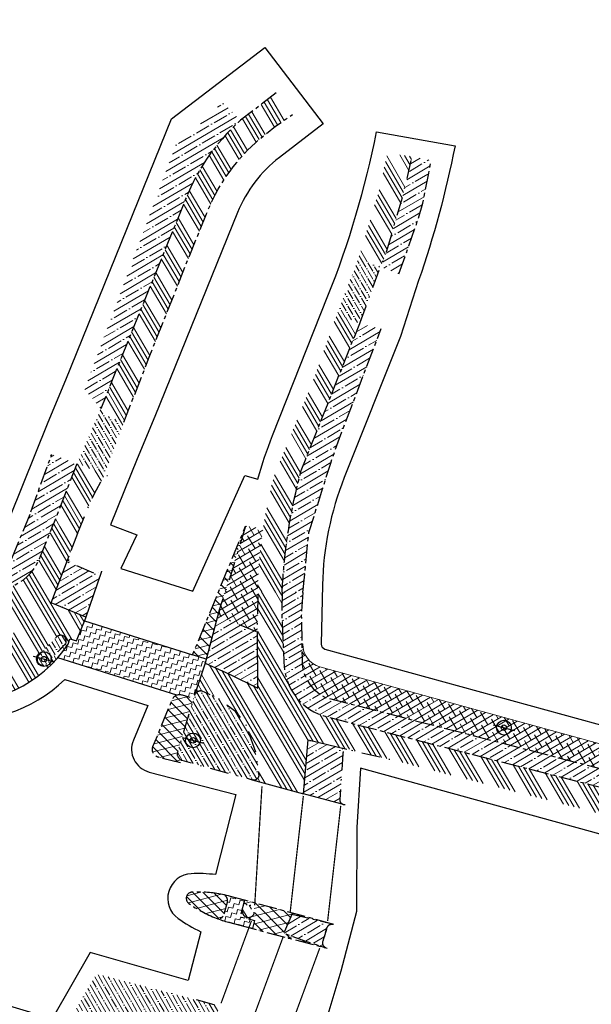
# Model space of a CAD drawing. Header units: metres. Extents: x 152057 to 155740, y 463538 to 465228.
# Tile 43 of 65: x 153486 to 153533, y 463947 to 464027. Entities that reach past the tile are written whole.
import ezdxf

# ---------------------------------------------------------------- set-up
doc = ezdxf.new("R2010")
doc.units = ezdxf.units.M
for name, pattern in [('CENTER__G5', [2.4, 1.5, -0.3, 0.3, -0.3]), ('DASHDOT__G5', [3, 1.5, -0.75, 0, -0.75]), ('DIVIDE__G5', [3.75, 1.5, -0.75, 0, -0.75, 0, -0.75]), ('LIJN05-05', [1, 0.5, -0.5])]:
    doc.linetypes.add(name, pattern=pattern)
for name, color, linetype in [('-DR-alg-projectgrens 1-500', 3, 'PROJECTGRENS_1-500'), ('-DR-v-inr-verkeersbordpaal', 2, 'Continuous'), ('-DR-v-mk-demarkeren', 252, 'Continuous'), ('-DR-v-vh-asfalt zagen', 10, 'CENTER__G5'), ('-DR-v-vh-band 10x20', 5, 'CENTER__G5'), ('-DR-v-vh-band 10x20 gazon', 4, 'CENTER__G5'), ('-DR-v-vh-band 13-15x25', 5, 'DASHDOT__G5'), ('-DR-v-vh-band 18-20x25', 5, 'DIVIDE__G5'), ('-DR-v-vh-kantverharding', 1, 'Continuous')]:
    doc.layers.add(name, color=color, linetype=linetype)
for name, color, linetype, lineweight in [('-DR-v-gr-begroeiing', 84, 'Continuous', 9), ('-DR-v-vh-arc-asfalt frezen', 252, 'Continuous', 9), ('-DR-v-vh-arc-asfalt opbreken', 252, 'Continuous', 9), ('-DR-v-vh-arc-BSS dubbelklinker', 252, 'Continuous', 9), ('-DR-v-vh-arc-BSS keiformaat', 252, 'Continuous', 9), ('-DR-v-vh-arc-BSS waalformaat', 252, 'Continuous', 9), ('-DR-v-vh-arc-SBS waalformaat', 252, 'Continuous', 9), ('-DR-v-vh-arc-tegels', 252, 'Continuous', 9)]:
    doc.layers.add(name, color=color, linetype=linetype, lineweight=lineweight)
doc.styles.add('18_200', font='romans.shx', dxfattribs={"width": 0.8, "height": 0.36})
doc.linetypes.add('PROJECTGRENS_1-500', pattern='A,0.8,-0.32,[133,ltypeshp.shx,S=0.32,R=0,X=-0.32,Y=0],-0.32,3.18', length=4.62)
pattern_1 = [(30.44819, (152990.3515, 464036.8878), (-0.482688, 0.8211386), []), (30.44819, (152991.0034, 464036.7186), (-0.482688, 0.8211386), [1.190625, -0.238125, 0, -0.238125])]
pattern_2 = [(120.4482, (152990.3515, 464036.8878), (-1.642277, -0.965376), []), (120.4482, (152990.4643, 464037.3224), (-1.642277, -0.965376), []), (120.4482, (152990.5771, 464037.757), (-1.642277, -0.965376), []), (120.4482, (152990.69, 464038.1916), (-1.642277, -0.965376), [])]
pattern_3 = [(120.44819, (152990.3515, 464036.8878), (-0.55528083, 0.31810153), [0.79375, -0.15875, 0, -0.15875])]
pattern_4 = [(30.44818847, (0, 0), (-0.4826879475, 0.821138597), []), (30.44818847, (0.6519, -0.1692), (-0.4826879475, 0.821138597), [1.190625, -0.238125, 0, -0.238125])]
pattern_5 = [(30.44818847, (0, 0), (-0.24134397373, 0.41056929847), []), (120.44818847, (0, 0), (-0.8932572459, 0.5797946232), [1.190625, -0.714375])]
pattern_6 = [(134.73516603, (423454.18235, 871156.444), (-0.4262205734, -0.4222984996), []), (194.73516603, (423454.18235, 871156.444), (0.15261094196, -0.580267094), [])]
pattern_7 = [(345.44818847, (0, 0), (0.47624070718, 0.27994744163), [0.390625, -0.390625]), (75.44818847, (0.3781, -0.09815), (-0.27994744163, 0.47624070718), [0.390625, -0.390625])]

# ---------------------------------------------------------------- blocks, each defined once
blk = doc.blocks.new('verkeersbord')
blk.add_line((-0.3, 0), (0.3, 0))
for radius in [0.2, 0.0745]:
    blk.add_circle((0, 0), radius)
at = {"style": '18_200', "width": 0.8}
blk.add_attdef('HOOGTE', (0.245, 0.178), '', height=0.25, dxfattribs=at)

msp = doc.modelspace()

# ---------------------------------------------------------------- hatches: boundary and pattern name
at = {"layer": '-DR-v-gr-begroeiing'}
h = msp.add_hatch(dxfattribs=at)
h.set_pattern_fill('ANSI38', color=256, scale=0.15)
h.set_pattern_definition(pattern_5)
edge = h.paths.add_edge_path()
edge.add_line((153506.175, 463986.076), (153504.745, 463986.296))
edge.add_line((153504.745, 463986.296), (153502.613, 463979.463))
edge.add_arc((153503.189, 463979.376), 0.582, 171.40263, 236.578)
edge.add_line((153502.868, 463978.89), (153505.719, 463977.682))
edge.add_line((153505.719, 463977.682), (153505.79, 463980.973))
edge.add_arc((153533.728, 463981.382), 27.941, 172.06353, 180.8394, ccw=False)
edge.add_arc((153547.109, 463979.773), 41.417, 171.2457, 172.41403, ccw=False)
h = msp.add_hatch(dxfattribs=at)
h.set_pattern_fill('ANSI38', color=256, scale=0.15)
h.set_pattern_definition(pattern_5)
edge = h.paths.add_edge_path()
edge.add_line((153548.092, 463964.611), (153510.795, 463974.872))
edge.add_arc((153511.299, 463976.704), 1.9, 178.76409, 254.61776, ccw=False)
edge.add_line((153509.4, 463976.745), (153509.325, 463976.744))
edge.add_line((153509.325, 463976.744), (153509.346, 463975.594))
edge.add_arc((153512.7, 463975.415), 3.359, 176.94308, 244.42088)
edge.add_line((153511.25, 463972.385), (153522.844, 463969.398))
edge.add_line((153522.844, 463969.398), (153534.174, 463966.46))
edge.add_line((153534.174, 463966.46), (153547.558, 463962.976))
edge.add_line((153547.558, 463962.976), (153547.665, 463963.137))
edge.add_line((153547.665, 463963.137), (153548.092, 463964.611))
at = {"layer": '-DR-v-vh-arc-asfalt frezen'}
h = msp.add_hatch(dxfattribs=at)
h.set_pattern_fill('AVH-ASFALT_FREESVAK', color=256, scale=0.25, pattern_type=2)
h.set_pattern_definition(pattern_7)
edge = h.paths.add_edge_path()
edge.add_line((153499.606, 463972.598), (153500.539, 463972.305))
edge.add_line((153500.539, 463972.305), (153500.622, 463972.581))
edge.add_line((153500.622, 463972.581), (153501.473, 463975.165))
edge.add_line((153501.473, 463975.165), (153501.561, 463975.496))
edge.add_line((153501.561, 463975.496), (153500.162, 463975.934))
edge.add_line((153500.162, 463975.934), (153491.684, 463978.595))
edge.add_line((153491.684, 463978.595), (153491.035, 463976.976))
edge.add_line((153491.035, 463976.976), (153490.489, 463977.144))
edge.add_line((153490.489, 463977.144), (153490.358, 463976.711))
edge.add_arc((153481.464, 463982.693), 10.719, 318.63046, 326.0744, ccw=False)
edge.add_line((153489.508, 463975.609), (153499.165, 463972.579))
edge.add_arc((153499.411, 463971.978), 0.65, 72.58014, 112.29527, ccw=False)
h = msp.add_hatch(dxfattribs=at)
h.set_pattern_fill('AVH-ASFALT_FREESVAK', color=256, scale=0.25, pattern_type=2)
h.set_pattern_definition(pattern_7)
edge = h.paths.add_edge_path()
edge.add_line((153505.481, 463954.296), (153504.318, 463954.598))
edge.add_line((153504.318, 463954.598), (153504.667, 463955.944))
edge.add_line((153504.667, 463955.944), (153503.538, 463956.25))
edge.add_arc((153500.915, 463946.597), 10.004, 74.79996, 78.56767)
edge.add_arc((153502.799, 463955.912), 0.5, -14.3903, 78.56767, ccw=False)
edge.add_line((153503.283, 463955.787), (153503.035, 463954.823))
edge.add_arc((153502.551, 463954.948), 0.5, 248.81175, 345.6097, ccw=False)
edge.add_arc((153505.986, 463963.808), 10.003, 248.81175, 254.8944)
edge.add_line((153503.379, 463954.151), (153505.313, 463953.64))
edge.add_line((153505.313, 463953.64), (153505.481, 463954.296))
at = {"layer": '-DR-v-vh-arc-asfalt opbreken'}
h = msp.add_hatch(dxfattribs=at)
h.set_pattern_fill('AVH-ASFALT_LAAG1-D', color=256, scale=20, angle=-270, pattern_type=2)
h.set_pattern_definition(pattern_6)
h.paths.add_polyline_path([(153504.735, 463986.23), (153500.46, 463975.841), (153501.561, 463975.496), (153502.613, 463979.463)])
h = msp.add_hatch(dxfattribs=at)
h.set_pattern_fill('AVH-ASFALT_LAAG1-D', color=256, scale=20, angle=-270, pattern_type=2)
h.set_pattern_definition(pattern_6)
edge = h.paths.add_edge_path()
edge.add_arc((153499.411, 463971.978), 0.65, 72.57876, 157.63395)
edge.add_line((153498.81, 463972.225), (153497.242, 463968.416))
edge.add_arc((153497.844, 463968.168), 0.65, 157.63257, 255.40099)
edge.add_line((153497.68, 463967.539), (153499.478, 463967.071))
edge.add_line((153499.478, 463967.071), (153499.573, 463967.292))
edge.add_arc((153499.849, 463967.886), 0.655, 183.98746, 245.06508, ccw=False)
edge.add_line((153499.196, 463967.84), (153500.539, 463972.305))
edge.add_line((153500.539, 463972.305), (153499.606, 463972.598))
h = msp.add_hatch(dxfattribs=at)
h.set_pattern_fill('AVH-ASFALT_LAAG1-D', color=256, scale=20, angle=-270, pattern_type=2)
h.set_pattern_definition(pattern_6)
edge = h.paths.add_edge_path()
edge.add_arc((153500.915, 463946.597), 10.004, 78.56767, 92.84039)
edge.add_arc((153500.444, 463956.089), 0.5, 92.84039, 234.32536)
edge.add_arc((153505.986, 463963.808), 10.003, 234.32536, 248.81175)
edge.add_arc((153502.551, 463954.948), 0.5, 248.81175, 345.6097)
edge.add_line((153503.035, 463954.823), (153503.283, 463955.787))
edge.add_arc((153502.799, 463955.912), 0.5, 345.6097, 438.56767)
h = msp.add_hatch(dxfattribs=at)
h.set_pattern_fill('AVH-ASFALT_LAAG1-D', color=256, scale=20, angle=-270, pattern_type=2)
h.set_pattern_definition(pattern_6)
edge = h.paths.add_edge_path(flags=16)
edge.add_arc((153504.99, 463955.042), 0.499, 167.47364, 264.45713)
edge.add_arc((153504.989, 463955.044), 0.501, 264.64149, 401.84387)
edge.add_arc((153504.991, 463955.043), 0.5, 42.09961, 167.63033)
h.paths.add_polyline_path([(153508.512, 463954.78), (153511.848, 463953.993), (153511.922, 463953.976), (153504.667, 463955.944), (153504.318, 463954.598), (153505.481, 463954.296), (153505.313, 463953.64), (153511.381, 463952.037), (153511.269, 463952.074), (153509.617, 463952.622), (153507.876, 463953.271)])
at = {"layer": '-DR-v-vh-arc-BSS dubbelklinker'}
h = msp.add_hatch(dxfattribs=at)
h.set_pattern_fill('ANSI34', color=256, scale=0.1, angle=90)
h.set_pattern_definition(pattern_2)
edge = h.paths.add_edge_path()
edge.add_arc((153516.045, 464005.943), 15.53, 132.49767, 158.56112)
edge.add_line((153501.59, 464011.619), (153500.39, 464008.689))
edge.add_line((153500.39, 464008.689), (153496.94, 464000))
edge.add_line((153496.94, 464000), (153494.884, 463994.733))
edge.add_line((153494.884, 463994.733), (153494.353, 463994.884))
edge.add_line((153494.353, 463994.884), (153493.784, 463995.098))
edge.add_line((153493.784, 463995.098), (153493.335, 463995.391))
edge.add_line((153493.335, 463995.391), (153493.01, 463995.809))
edge.add_line((153493.01, 463995.809), (153494.683, 464000))
edge.add_line((153494.683, 464000), (153499.696, 464012.336))
edge.add_arc((153515.741, 464006.49), 17.077, 131.85742, 159.98113, ccw=False)
edge.add_line((153504.346, 464019.209), (153507.247, 464021.432))
edge.add_line((153507.247, 464021.432), (153508.58, 464019.678))
edge.add_line((153508.58, 464019.678), (153507.195, 464018.734))
edge.add_line((153507.195, 464018.734), (153505.554, 464017.393))
h = msp.add_hatch(dxfattribs=at)
h.set_pattern_fill('ANSI34', color=256, scale=0.1, angle=90)
h.set_pattern_definition(pattern_2)
h.paths.add_polyline_path([(153515.711, 464007.337), (153516.148, 464008.382), (153517.415, 464012.667), (153517.783, 464014.163), (153518.281, 464016.262), (153516.262, 464016.541), (153515.615, 464013.589), (153513.907, 464007.977)])
h = msp.add_hatch(dxfattribs=at)
h.set_pattern_fill('ANSI34', color=256, scale=0.1, angle=90)
h.set_pattern_definition(pattern_2)
edge = h.paths.add_edge_path()
edge.add_line((153512.19, 464003.52), (153510.333, 463998.332))
edge.add_line((153510.333, 463998.332), (153507.044, 463990.268))
edge.add_arc((153547.109, 463979.773), 41.417, 165.32082, 178.36763)
edge.add_line((153505.709, 463980.952), (153507.725, 463980.931))
edge.add_arc((153553.334, 463978.811), 45.658, 164.76292, 177.33776, ccw=False)
edge.add_line((153509.281, 463990.81), (153514.02, 464002.724))
edge.add_line((153514.02, 464002.724), (153512.19, 464003.52))
h = msp.add_hatch(dxfattribs=at)
h.set_pattern_fill('ANSI34', color=256, scale=0.1, angle=90)
h.set_pattern_definition(pattern_2)
h.paths.add_polyline_path([(153493.171, 463990.141), (153493.302, 463990.492), (153491.073, 463991.347), (153489.161, 463986.474), (153491.118, 463985.684), (153491.277, 463986.062), (153492.182, 463988.315), (153492.649, 463989.232)])
h = msp.add_hatch(dxfattribs=at)
h.set_pattern_fill('ANSI34', color=256, scale=0.1, angle=90)
h.set_pattern_definition([(120.4482, (152990.3515, 464036.8878), (-1.642277, -0.965376), []), (120.4482, (152990.4643, 464037.3224), (-1.642277, -0.965376), []), (120.4482, (152990.5771, 464037.757), (-1.642277, -0.965376), []), (120.4482, (152990.69, 464038.1916), (-1.642277, -0.965376), [])])
edge = h.paths.add_edge_path()
edge.add_arc((153488.312, 463975.476), 0.472, 139.47131, 300.86419)
edge.add_line((153488.554, 463975.071), (153490.127, 463976.715))
edge.add_arc((153489.745, 463976.972), 0.46, 326.14434, 496.41904)
edge.add_line((153489.411, 463977.289), (153487.953, 463975.783))
edge = h.paths.add_edge_path()
edge.add_arc((153490.792, 463983.658), 0.425, 147.45619, 170.64172)
edge.add_line((153490.372, 463983.727), (153488.97, 463980.066))
edge.add_line((153488.97, 463980.066), (153491.806, 463978.896))
edge.add_line((153491.806, 463978.896), (153491.781, 463978.837))
edge.add_line((153491.781, 463978.837), (153491.035, 463976.976))
edge.add_line((153491.035, 463976.976), (153490.489, 463977.144))
edge.add_line((153490.489, 463977.144), (153490.358, 463976.711))
edge.add_arc((153481.464, 463982.693), 10.719, 283.85186, 326.0744, ccw=False)
edge.add_line((153484.03, 463972.286), (153486.208, 463978.424))
edge.add_line((153486.208, 463978.424), (153482.307, 463979.174))
edge.add_line((153482.307, 463979.174), (153482.767, 463981.271))
edge.add_line((153482.767, 463981.271), (153482.978, 463981.225))
edge.add_arc((153484.137, 463985.31), 4.246, 254.15873, 339.80591)
edge.add_line((153488.122, 463983.844), (153489.177, 463986.465))
edge.add_line((153489.177, 463986.465), (153491.118, 463985.684))
edge.add_line((153491.118, 463985.684), (153490.433, 463983.887))
h = msp.add_hatch(dxfattribs=at)
h.set_pattern_fill('ANSI34', color=256, scale=0.1, angle=90)
h.set_pattern_definition(pattern_2)
edge = h.paths.add_edge_path()
edge.add_line((153545.693, 463961.95), (153533.456, 463965.138))
edge.add_line((153533.456, 463965.138), (153522.652, 463967.897))
edge.add_line((153522.652, 463967.897), (153511.406, 463970.802))
edge.add_arc((153512.519, 463975.326), 4.659, 180.45809, 256.17935, ccw=False)
edge.add_line((153507.86, 463975.289), (153507.689, 463979.234))
edge.add_line((153507.689, 463979.234), (153507.725, 463980.931))
edge.add_line((153507.725, 463980.931), (153505.79, 463980.973))
edge.add_line((153505.79, 463980.973), (153505.719, 463977.682))
edge.add_line((153505.719, 463977.682), (153505.757, 463973.14))
edge.add_line((153505.757, 463973.14), (153503.448, 463974.283))
edge.add_line((153503.448, 463974.283), (153501.473, 463975.165))
edge.add_line((153501.473, 463975.165), (153500.622, 463972.581))
edge.add_arc((153501.154, 463972.339), 0.585, 87.191, 155.54412, ccw=False)
edge.add_line((153501.183, 463972.923), (153502.416, 463972.379))
edge.add_line((153502.416, 463972.379), (153504.06, 463971.172))
edge.add_line((153504.06, 463971.172), (153504.794, 463970.174))
edge.add_line((153504.794, 463970.174), (153505.603, 463967.894))
edge.add_line((153505.603, 463967.894), (153505.853, 463966.058))
edge.add_arc((153505.434, 463966.114), 0.423, 258.69532, 352.34345, ccw=False)
edge.add_line((153505.351, 463965.7), (153509.47, 463964.581))
edge.add_line((153509.47, 463964.581), (153509.843, 463968.959))
edge.add_line((153509.843, 463968.959), (153512.967, 463968.194))
edge.add_arc((153513.067, 463967.813), 0.395, 47.78559, 104.70675, ccw=False)
edge.add_line((153513.332, 463968.105), (153516.595, 463967.342))
edge.add_line((153516.595, 463967.342), (153522.699, 463965.764))
edge.add_line((153522.699, 463965.764), (153532.716, 463963.172))
edge.add_line((153532.716, 463963.172), (153545.186, 463959.998))
edge.add_line((153545.186, 463959.998), (153545.693, 463961.95))
at = {"layer": '-DR-v-vh-arc-BSS keiformaat'}
h = msp.add_hatch(dxfattribs=at)
h.set_pattern_fill('ANSI36', color=256, scale=0.1, angle=90)
h.set_pattern_definition(pattern_3)
h.paths.add_polyline_path([(153515.711, 464007.337), (153514.078, 464002.875), (153514.02, 464002.724), (153512.19, 464003.52), (153513.907, 464007.977)])
h = msp.add_hatch(dxfattribs=at)
h.set_pattern_fill('ANSI36', color=256, scale=0.1, angle=90)
h.set_pattern_definition(pattern_3)
h.paths.add_polyline_path([(153494.884, 463994.733), (153493.302, 463990.492), (153491.073, 463991.347), (153493.01, 463995.809), (153493.335, 463995.391), (153493.784, 463995.098), (153494.353, 463994.884)])
at = {"layer": '-DR-v-vh-arc-BSS waalformaat'}
h = msp.add_hatch(dxfattribs=at)
h.set_pattern_fill('ANSI33', color=256, scale=0.2, angle=90)
h.set_pattern_definition([(120.44818847, (0, 0), (-1.0948514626, -0.64358393), []), (120.44818847, (0.2256, 0.8692), (-1.0948514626, -0.64358393), [0.635, -0.3175])])
edge = h.paths.add_edge_path()
edge.add_arc((153504.99, 463955.042), 0.499, 167.47364, 264.45713)
edge.add_arc((153504.989, 463955.044), 0.501, 264.64149, 401.84387)
edge.add_arc((153504.991, 463955.043), 0.5, 42.09961, 167.63033)
at = {"layer": '-DR-v-vh-arc-SBS waalformaat'}
h = msp.add_hatch(dxfattribs=at)
h.set_pattern_fill('ANSI35', color=256, scale=0.1, angle=-270)
h.set_pattern_definition([(119.73517, (153265.36586, 463978.6637), (-0.5513878, -0.3149547), []), (119.73517, (153265.4841, 463979.0969), (-0.5513878, -0.3149547), [0.79375, -0.15875, 0, -0.15875])])
edge = h.paths.add_edge_path()
edge.add_line((153490.127, 463976.715), (153488.554, 463975.071))
edge.add_arc((153488.312, 463975.476), 0.472, 139.47131, 300.86419, ccw=False)
edge.add_line((153487.953, 463975.783), (153489.411, 463977.289))
edge.add_arc((153489.745, 463976.972), 0.46, -33.85566, 136.41904, ccw=False)
h = msp.add_hatch(dxfattribs=at)
h.set_pattern_fill('ANSI35', color=256, scale=0.1, angle=-270)
h.set_pattern_definition([(120.44818847, (0, 0), (-0.5474257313, -0.321791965), []), (120.44818847, (0.1128, 0.4346), (-0.5474257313, -0.321791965), [0.79375, -0.15875, 0, -0.15875])])
edge = h.paths.add_edge_path()
edge.add_arc((153499.849, 463967.886), 0.655, 183.98746, 245.06508)
edge.add_line((153499.573, 463967.292), (153505.296, 463965.715))
edge.add_arc((153505.434, 463966.114), 0.423, 250.90598, 352.34345)
edge.add_line((153505.853, 463966.058), (153505.603, 463967.894))
edge.add_line((153505.603, 463967.894), (153504.794, 463970.174))
edge.add_line((153504.794, 463970.174), (153504.06, 463971.172))
edge.add_line((153504.06, 463971.172), (153502.416, 463972.379))
edge.add_line((153502.416, 463972.379), (153501.183, 463972.923))
edge.add_arc((153501.154, 463972.339), 0.585, 87.191, 155.54412)
edge.add_line((153500.622, 463972.581), (153499.196, 463967.84))
h = msp.add_hatch(dxfattribs=at)
h.set_pattern_fill('ANSI35', color=256, scale=0.1, angle=-270)
h.set_pattern_definition([(119.73517, (153265.36586, 463978.6637), (-0.5513878, -0.3149547), []), (119.73517, (153265.4841, 463979.0969), (-0.5513878, -0.3149547), [0.79375, -0.15875, 0, -0.15875])])
edge = h.paths.add_edge_path()
edge.add_arc((153497.902, 463946.654), 4.151, 278.57789, 308.67277)
edge.add_arc((153495.073, 463948.765), 7.619, 315.37986, 331.1674)
edge.add_line((153501.747, 463945.091), (153502.505, 463946.864))
edge.add_arc((153502.022, 463946.995), 0.5, 344.78289, 427.57296)
edge.add_line((153502.213, 463947.458), (153501.218, 463947.741))
edge.add_line((153501.218, 463947.741), (153492.656, 463949.96))
edge.add_line((153492.656, 463949.96), (153491.026, 463947.178))
edge.add_line((153491.026, 463947.178), (153489.513, 463943.556))
edge.add_arc((153495.073, 463948.765), 7.619, 223.13566, 230.71613)
edge.add_line((153490.249, 463942.868), (153491.484, 463942.603))
edge.add_line((153491.484, 463942.603), (153494.92, 463942.259))
edge.add_line((153494.92, 463942.259), (153498.521, 463942.55))
at = {"layer": '-DR-v-vh-arc-tegels'}
h = msp.add_hatch(dxfattribs=at)
h.set_pattern_fill('ANSI35', color=256, scale=0.15)
h.set_pattern_definition(pattern_1)
edge = h.paths.add_edge_path()
edge.add_arc((153499.514, 464022.029), 3.441, 304.58984, 339.94872, ccw=False)
edge.add_line((153501.467, 464019.196), (153499.184, 464017.446))
edge.add_line((153499.184, 464017.446), (153491.69, 463997.385))
edge.add_line((153491.69, 463997.385), (153493.01, 463995.809))
edge.add_line((153493.01, 463995.809), (153494.683, 464000))
edge.add_line((153494.683, 464000), (153499.696, 464012.336))
edge.add_arc((153515.741, 464006.49), 17.077, 131.85742, 159.98113, ccw=False)
edge.add_line((153504.346, 464019.209), (153502.746, 464020.849))
h = msp.add_hatch(dxfattribs=at)
h.set_pattern_fill('ANSI35', color=256, scale=0.15)
h.set_pattern_definition(pattern_1)
h.paths.add_polyline_path([(153519.83, 464015.961), (153518.281, 464016.262), (153517.783, 464014.163), (153517.415, 464012.667), (153516.148, 464008.382), (153515.711, 464007.337), (153517.211, 464006.75), (153518.625, 464010.767), (153519.153, 464012.498), (153519.627, 464014.918)])
h = msp.add_hatch(dxfattribs=at)
h.set_pattern_fill('ANSI35', color=256, scale=0.15)
h.set_pattern_definition(pattern_1)
edge = h.paths.add_edge_path()
edge.add_line((153515.765, 464002.31), (153514.02, 464002.724))
edge.add_line((153514.02, 464002.724), (153509.281, 463990.81))
edge.add_arc((153553.334, 463978.811), 45.658, 164.76292, 177.33776)
edge.add_line((153507.725, 463980.931), (153509.418, 463980.895))
edge.add_line((153509.418, 463980.895), (153509.892, 463985.762))
edge.add_line((153509.892, 463985.762), (153511.673, 463991.392))
edge.add_line((153511.673, 463991.392), (153512.266, 463993.119))
edge.add_line((153512.266, 463993.119), (153515.765, 464002.31))
h = msp.add_hatch(dxfattribs=at)
h.set_pattern_fill('ANSI35', color=256, scale=0.15)
h.set_pattern_definition(pattern_1)
h.paths.add_polyline_path([(153489.02, 463992.107), (153491.073, 463991.347), (153489.161, 463986.474), (153487.33, 463987.44)])
h = msp.add_hatch(dxfattribs=at)
h.set_pattern_fill('ANSI35', color=256, scale=0.15)
h.set_pattern_definition([(30.44818847, (0, 0), (-0.4826879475, 0.821138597), []), (30.44818847, (0.6519, -0.1692), (-0.4826879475, 0.821138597), [1.190625, -0.238125, 0, -0.238125])])
edge = h.paths.add_edge_path()
edge.add_line((153459.91, 463989.101), (153459.34, 463986.821))
edge.add_arc((153459.801, 463986.694), 0.478, 164.57199, 257.29877)
edge.add_line((153459.696, 463986.227), (153473.401, 463983.324))
edge.add_line((153473.401, 463983.324), (153482.978, 463981.225))
edge.add_arc((153484.137, 463985.31), 4.246, 254.15873, 339.80591)
edge.add_line((153488.122, 463983.844), (153489.177, 463986.465))
edge.add_line((153489.177, 463986.465), (153487.248, 463987.242))
edge.add_line((153487.248, 463987.242), (153485.253, 463982.434))
edge.add_line((153485.253, 463982.434), (153459.91, 463989.101))
h = msp.add_hatch(dxfattribs=at)
h.set_pattern_fill('ANSI35', color=256, scale=0.15)
h.set_pattern_definition([(30.44819, (152990.3515, 464036.8878), (-0.482688, 0.8211386), []), (30.44819, (152991.0034, 464036.7186), (-0.482688, 0.8211386), [1.190625, -0.238125, 0, -0.238125])])
edge = h.paths.add_edge_path()
edge.add_arc((153492.735, 463982.746), 0.379, 228.43478, 340.88397, ccw=False)
edge.add_line((153492.483, 463982.462), (153490.607, 463983.275))
edge.add_arc((153490.792, 463983.658), 0.425, 170.64172, 244.28617, ccw=False)
edge.add_line((153490.372, 463983.727), (153488.97, 463980.066))
edge.add_line((153488.97, 463980.066), (153491.802, 463978.898))
edge.add_line((153491.802, 463978.898), (153493.093, 463982.621))
h = msp.add_hatch(dxfattribs=at)
h.set_pattern_fill('ANSI35', color=256, scale=0.15)
h.set_pattern_definition(pattern_4)
edge = h.paths.add_edge_path()
edge.add_line((153547.558, 463962.976), (153534.174, 463966.46))
edge.add_line((153534.174, 463966.46), (153522.844, 463969.398))
edge.add_line((153522.844, 463969.398), (153511.25, 463972.385))
edge.add_arc((153512.7, 463975.415), 3.359, 176.94308, 244.42088, ccw=False)
edge.add_line((153509.346, 463975.594), (153509.282, 463979.024))
edge.add_line((153509.282, 463979.024), (153509.418, 463980.895))
edge.add_line((153509.418, 463980.895), (153507.725, 463980.931))
edge.add_line((153507.725, 463980.931), (153507.689, 463979.234))
edge.add_line((153507.689, 463979.234), (153507.86, 463975.289))
edge.add_arc((153512.519, 463975.326), 4.659, 180.45809, 256.17935)
edge.add_line((153511.406, 463970.802), (153522.652, 463967.897))
edge.add_line((153522.652, 463967.897), (153533.456, 463965.138))
edge.add_line((153533.456, 463965.138), (153546.435, 463961.757))
edge.add_line((153546.435, 463961.757), (153546.475, 463961.748))
edge.add_arc((153546.54, 463962.125), 0.382, 260.2737, 318.63745)
edge.add_line((153546.827, 463961.872), (153547.558, 463962.976))
h = msp.add_hatch(dxfattribs=at)
h.set_pattern_fill('ANSI35', color=256, scale=0.15)
h.set_pattern_definition(pattern_4)
edge = h.paths.add_edge_path()
edge.add_line((153505.719, 463977.682), (153502.868, 463978.89))
edge.add_arc((153503.189, 463979.376), 0.582, 171.40263, 236.578, ccw=False)
edge.add_line((153502.613, 463979.463), (153501.561, 463975.496))
edge.add_line((153501.561, 463975.496), (153501.473, 463975.165))
edge.add_line((153501.473, 463975.165), (153503.448, 463974.283))
edge.add_line((153503.448, 463974.283), (153505.757, 463973.14))
edge.add_line((153505.757, 463973.14), (153505.719, 463977.682))
h = msp.add_hatch(dxfattribs=at)
h.set_pattern_fill('ANSI35', color=256, scale=0.15)
h.set_pattern_definition(pattern_4)
edge = h.paths.add_edge_path()
edge.add_arc((153513.067, 463967.813), 0.395, 104.70675, 180.23601, ccw=False)
edge.add_line((153512.967, 463968.194), (153509.843, 463968.959))
edge.add_line((153509.843, 463968.959), (153509.47, 463964.581))
edge.add_line((153509.47, 463964.581), (153512.596, 463963.738))
edge.add_arc((153512.822, 463964.064), 0.397, 172.67406, 235.27023, ccw=False)
edge.add_line((153512.429, 463964.115), (153512.672, 463967.811))
h = msp.add_hatch(dxfattribs=at)
h.set_pattern_fill('ANSI35', color=256, scale=0.15)
h.set_pattern_definition(pattern_4)
edge = h.paths.add_edge_path()
edge.add_arc((153511.78, 463953.538), 0.46, 81.52834, 172.21146, ccw=False)
edge.add_line((153511.848, 463953.993), (153508.512, 463954.78))
edge.add_line((153508.512, 463954.78), (153507.876, 463953.271))
edge.add_line((153507.876, 463953.271), (153509.617, 463952.622))
edge.add_line((153509.617, 463952.622), (153511.269, 463952.074))
edge.add_arc((153511.461, 463952.468), 0.439, 157.68179, 244.07808, ccw=False)
edge.add_line((153511.055, 463952.635), (153511.324, 463953.6))

# ---------------------------------------------------------------- linework, layer by layer
at = {"layer": '-DR-alg-projectgrens 1-500', "flags": 128}
for points in [[(152877.707, 464076.443), (152906.249, 464079.606), (152930.68, 464081.638), (152941.222, 464082.434), (152942.772, 464081.176), (152971.74, 464083.329, 0.342855), (152979.389, 464090.239), (152980.986, 464099.25), (152988.42, 464097.932), (152987.934, 464095.186), (153019.586, 464091.829, -0.118697), (153016.452, 464101.64), (153016.186, 464105.274), (153022.93, 464105.705), (153023.191, 464102.133, 0.100442), (153024.827, 464096.294), (153028.208, 464091.459, 0.095188), (153031.483, 464088.278), (153034.399, 464086.363, 0.123665), (153043.187, 464083.305), (153077.759, 464080.226), (153090.033, 464077.326), (153105.737, 464074.2), (153139.072, 464069.188), (153190.994, 464059.082), (153197.345, 464057.641), (153196.936, 464056.375), (153233.213, 464046.679), (153241.613, 464046.334, -0.02169), (153245.717, 464045.987), (153246.051, 464047.256), (153260.872, 464043.365), (153260.628, 464042.547), (153270.748, 464039.872), (153281.115, 464037.09), (153287.263, 464035.606), (153334.588, 464023.482), (153336.668, 464022.911), (153337.809, 464022.623), (153349.261, 464019.705), (153359.917, 464016.809), (153371.266, 464013.923), (153434.68, 463997.356), (153441.03, 464001.133), (153452.413, 463998.148), (153454.773, 463994.183), (153454.265, 463992.239), (153484.544, 463984.328), (153488.727, 463994.72), (153490.18, 463998.169), (153498.752, 464019.332), (153506.309, 464025.122), (153511.061, 464018.921), (153507.506, 464016.196, 0.133812), (153504.102, 464011.726), (153497.402, 463995.186), (153495.952, 463991.744), (153493.793, 463986.381), (153495.928, 463985.568), (153494.637, 463982.846), (153500.481, 463981.012), (153504.701, 463990.4), (153505.759, 463990.095, -0.028075), (153506.941, 463993.631), (153511.448, 464004.964, 0.045281), (153515.392, 464018.27), (153521.758, 464017.127, -0.034016), (153518.805, 464006.205), (153517.324, 464001.679), (153512.768, 463990.224, 0.08949), (153511.003, 463981.523), (153510.899, 463976.713, 0.343614), (153511.193, 463976.318), (153557.147, 463963.676), (153587.911, 463955.418, -0.021284), (153693.707, 463922.131), (153723.396, 463910.984), (153733.083, 463907.309), (153743.454, 463903.33), (153750.047, 463900.612), (153754.821, 463898.685), (153787.293, 463885.991), (153839.547, 463866.643), (153847.217, 463865.124), (153850.494, 463866.211), (153852.776, 463867.972), (153869.071, 463894.462), (153870.08, 463899.959), (153913.699, 463968.666), (153911.435, 463970.056), (153914.649, 463976.007), (153916.815, 463974.79), (153920.976, 463981.26), (153924.378, 463979.072), (153925.705, 463979.388), (153934.574, 463993.586, -0.05166), (153949.325, 464012.53), (153950.406, 464013.657, 0.017137), (153954.91, 464018.684), (153969.543, 464036.189), (153988.912, 464059.6, 0.394251), (153988.748, 464062.325), (153986.087, 464064.853), (153992.767, 464072.172), (153999.513, 464064.345), (154000.438, 464063.097, -0.249971), (154001.548, 464055.651), (154000.863, 464053.726), (153998.832, 464051.027), (153995.085, 464053.853), (153976.016, 464030.805), (153961.37, 464013.284, -0.017137), (153956.481, 464007.827), (153955.4, 464006.7, 0.05166), (153941.715, 463989.125), (153935.635, 463979.391), (153937.952, 463977.954), (153927.471, 463961.047), (153927.302, 463957.066), (153926.131, 463952.987), (153904.697, 463925.181), (153861.111, 463854.869), (153869.663, 463849.837), (153870.982, 463851.959), (153875.691, 463849.11), (153873.91, 463846.232, -0.000754), (153877.541, 463844.052), (153878.933, 463846.897), (153891.927, 463838.774), (153889.825, 463835.315, 0.414492), (153890.968, 463830.642), (153892.253, 463829.869), (153888.274, 463823.26), (153884.108, 463813.909), (153880.044, 463805.576), (153877.631, 463802.692), (153885.686, 463798.721), (153937.614, 463774.625), (153959.416, 463764.254), (153995.094, 463745.931), (154013.994, 463735.532), (154050.416, 463714.502), (154056.412, 463724.887), (154053.796, 463726.49), (154058.171, 463733.628), (154067.743, 463727.681), (154065.564, 463724.14), (154063.703, 463722.41), (154056.957, 463710.726), (154061.373, 463708.176), (154056.472, 463699.271), (154051.865, 463696.977), (154059.977, 463678.027), (153985.889, 463713.242), (153983.766, 463718.812), (153968.957, 463738.385), (153972.576, 463745.689), (153935.705, 463764.821), (153869.31, 463795.322), (153863.893, 463793.579), (153855.182, 463796.847), (153856.759, 463799.199), (153853.37, 463801.286), (153852.209, 463798.995), (153842.652, 463804.44), (153840.877, 463806.369), (153840.982, 463807.049), (153773.468, 463843.416), (153762.107, 463846.934), (153689.455, 463879.601), (153681.764, 463883.898), (153680.984, 463885.65), (153668.329, 463890.54), (153597.143, 463913.109), (153593.583, 463911.506), (153515.874, 463932.131), (153512.699, 463930.425), (153501.388, 463933.355), (153497.451, 463928.863), (153493.708, 463932.091), (153476.47, 463936.953), (153475.395, 463933.768), (153467.038, 463935.82), (153468.437, 463942.195), (153459.946, 463947.529), (153450.219, 463951.085), (153328.224, 463984.996), (153323.161, 463986.224), (153320.551, 463988.669), (153239.273, 464007.687), (153227.096, 464007.456), (153179.753, 464017.518), (153164.943, 464021.672), (153159.19, 464024.626), (153132.613, 464029.387), (153109.217, 464033.881), (153051.392, 464036.055), (153024.383, 464032.184), (153004.94, 464033.533), (152999.947, 464027.778), (152987.02, 464030.907), (152972.377, 464031.812), (152972.494, 464029.631), (152967.803, 464029.446), (152966.705, 464032.942), (152914.446, 464036.025), (152888.388, 464036.557), (152883.137, 464031.795), (152878.31, 464036.082), (152858.756, 464036.537), (152848.363, 464035.849), (152828.233, 464033.946), (152814.524, 464032.004), (152800.404, 464029.587), (152772.876, 464024.65), (152737.916, 464016.814), (152693.211, 464004.494), (152679.123, 463999.423), (152674.817, 463997.991), (152627.125, 463980.047), (152586.309, 463962.603), (152553.309, 463945.854), (152534.823, 463936.301), (152515.028, 463924.077), (152509.877, 463918.68), (152508.799, 463913.691), (152502.234, 463912.697), (152491.054, 463903.334), (152488.18, 463896.039), (152481.722, 463892.259), (152480.409, 463894.732), (152453.566, 463879.021, 0.037552), (152440.88, 463870.256), (152430.326, 463861.727), (152410.693, 463845.861, -0.023459), (152406.367, 463842.689), (152398.68, 463837.588, 0.03392), (152389.772, 463830.765), (152287.248, 463740.576), (152281, 463747.307), (152290.602, 463755.755), (152299.517, 463763.639), (152309.696, 463772.559), (152317.829, 463779.695), (152328.866, 463789.42), (152336.734, 463796.385), (152347.269, 463805.676), (152354.736, 463812.284), (152366.329, 463822.527), (152374.706, 463829.82), (152385.907, 463839.541), (152390.971, 463843.527), (152396.387, 463847.085), (152400.205, 463849.629), (152403.397, 463851.821), (152405.366, 463853.387), (152412.03, 463858.764), (152421.506, 463866.403), (152430.59, 463873.895), (152439.663, 463880.974), (152444.254, 463884.077), (152449.936, 463887.613), (152457.795, 463892.166), (152471.606, 463900.065, 0.396884), (152472.405, 463902.689), (152465.65, 463916.325), (152462.307, 463921.76), (152454.358, 463929.709), (152457.803, 463933.154), (152448.408, 463944.51), (152439.891, 463954.805), (152437.157, 463958.11, 0.031998), (152428.83, 463966.957), (152419.358, 463959.629), (152407.247, 463965.073), (152409.129, 463969.121), (152407.708, 463972.928), (152405.572, 463973.939), (152410.215, 463984.224), (152395.74, 463999.064, 0.049406), (152383.475, 464008.042), (152234.853, 464095.827, 0.006342), (152225.454, 464101.213, 0.052448), (152146.944, 464134.893), (152140.182, 464137.091, -0.036038), (152138.325, 464137.844, 0.102357), (152127.979, 464140.139, -0.055379), (152124.866, 464140.195), (152113.534, 464141.661), (152114.914, 464152.33), (152123.453, 464151.185, 0.346758), (152131.6, 464156.598), (152134.731, 464167.831), (152135.476, 464170.434), (152145.805, 464167.522), (152145.07, 464164.919), (152142.669, 464156.403, 0.396872), (152147.68, 464146.796), (152150.513, 464145.812, -0.049562), (152240.236, 464104.958), (152388.863, 464017.17, -0.049482), (152402.836, 464006.939), (152407.862, 464002.429), (152424.594, 463998.445), (152429.469, 464001.185), (152440.106, 463997.548), (152445.94, 463971.451), (152468.367, 463944.319), (152479.665, 463952.039), (152484.24, 463956.896), (152488.304, 463954.668, 0.125999), (152491.455, 463954.274), (152491.846, 463954.324, 0.093581), (152495.434, 463955.745, 0.01581), (152495.858, 463955.965), (152508.337, 463962.942, -0.023724), (152559.687, 463988.537), (152572.445, 463994.218), (152581.113, 463997.488, 0.00994), (152584.749, 463998.943), (152586.657, 464003.169, -0.011458), (152621.981, 464017.866), (152622.619, 464019.323, -0.116825), (152627.116, 464024.301, -0.06634), (152629.853, 464025.694), (152662.613, 464037.227, -0.04014), (152663.616, 464037.509), (152666.741, 464038.125), (152681.898, 464039.859, -0.085576), (152684.442, 464039.714), (152706.394, 464046.977), (152707.266, 464044.343), (152724.654, 464048.674), (152724.217, 464050.626), (152728.099, 464051.593), (152728.536, 464049.641), (152738.254, 464052.061, -0.023794), (152748.195, 464054.04), (152763.92, 464056.4), (152784.673, 464060.632), (152815.288, 464065.811), (152824.574, 464069.111), (152858.875, 464074.31), (152874.971, 464076.121)], [(152987.088, 464085.634), (153017.402, 464082.214, 0.130982), (153024.222, 464077.143), (153027.326, 464075.907), (153027.499, 464079.339, -0.57969), (153029.82, 464080.517), (153030.337, 464080.178, 0.123665), (153042.531, 464075.934), (153058.984, 464074.469), (153058.778, 464072.16), (153066.69, 464071.357, -0.014079), (153068.281, 464071.15), (153069.216, 464070.848), (153081.2, 464068.003), (153088.127, 464066.55), (153088.512, 464068.386), (153116.155, 464061.853, 0.013917), (153154.399, 464053.932, -0.015737), (153227.436, 464038.527, 0.033861), (153232.994, 464037.563), (153232.365, 464035.129), (153258.821, 464028.288), (153260.059, 464033.059), (153268.392, 464030.956), (153279.46, 464027.91), (153288.595, 464025.694), (153292.286, 464024.348), (153293.376, 464023.974), (153297.318, 464022.536), (153301.682, 464020.709), (153303.465, 464019.905), (153306.521, 464018.613), (153309.924, 464017.322), (153314.036, 464015.981), (153327.129, 464012.551), (153338.441, 464009.524), (153346.6, 464007.429), (153358.022, 464004.413), (153368.503, 464001.677), (153378.51, 463999.073), (153382.115, 463998.094), (153392.203, 463995.386), (153414.066, 463989.784), (153421.115, 463987.878), (153427.238, 463986.323), (153439.271, 463983.112), (153439.754, 463982.991), (153442.254, 463980.526), (153449.827, 463978.502), (153449.595, 463977.606), (153479.892, 463969.75), (153480.137, 463970.695, 0.239828), (153490.078, 463973.858), (153496.816, 463971.744), (153495.651, 463968.913, 0.454506), (153496.936, 463966.338), (153503.971, 463964.506), (153502.306, 463958.016, 0.042728), (153500.345, 463958.086, 0.709908), (153499.277, 463954.464, 0.046457), (153501.118, 463953.386), (153500.102, 463949.427), (153492.144, 463951.699), (153489.07, 463946.305), (153484.111, 463947.777, 0.176599), (153480.013, 463952.104), (153473.648, 463954.081), (153458.457, 463958.815), (153447.372, 463962.247), (153432.816, 463966.584), (153416.29, 463971.401), (153397.555, 463976.322), (153387.233, 463979.166), (153384.261, 463980.079), (153381.628, 463981.215), (153377.854, 463982.844), (153373.59, 463984.629), (153371.667, 463985.369), (153366.256, 463987.307), (153362.004, 463988.653), (153361.933, 463988.672), (153328.998, 463997.218), (153313.71, 464001.257), (153262.666, 464014.566), (153260.75, 464015.07), (153226.546, 464024.079), (153201.681, 464030.143), (153174.492, 464036.011), (153144.745, 464041.591), (153140.918, 464042.201), (153122.459, 464045.144), (153118.029, 464045.767), (153112.471, 464046.466), (153108.984, 464047.024), (153094.868, 464048.646), (153086.454, 464049.458), (153078.408, 464050.058), (153070.422, 464050.509), (153062.396, 464050.844), (153053.915, 464051.071), (153045.876, 464051.149), (153042.356, 464051.134), (153017.514, 464051.068), (153009.48, 464050.738, 0.292838), (152996.209, 464041.834), (152975.468, 464043.211, 0.112065), (152967.408, 464047.287), (152922.553, 464046.378, 0.004989), (152909.673, 464047.007, 0.012027), (152883.388, 464047.367, 0.023514), (152860.003, 464046.189, 0.003559), (152832.738, 464044.003, 0.009942), (152821.195, 464042.735, 0.010119), (152772.157, 464034.177, 0.021162), (152703.204, 464016.962), (152685.104, 464011.598), (152657.035, 464002.131), (152653.304, 463998.851), (152651.905, 463997.847), (152649.376, 463996.841), (152645.514, 463995.446), (152625.457, 463987.559, -0.039732), (152622.831, 463986.76), (152615.324, 463985.114), (152608.393, 463983.574), (152587.363, 463973.847), (152566.042, 463963.514), (152545.318, 463952.783), (152520.638, 463939.099, 0.01232), (152515.686, 463935.912), (152513.491, 463934.604), (152502.769, 463952.439), (152511.485, 463957.312, -0.016737), (152547.082, 463975.68), (152562.217, 463979.651), (152575.501, 463983.22), (152578.848, 463984.321), (152582.128, 463985.755), (152583.098, 463987.034, -0.027402), (152666.856, 464019.939), (152697.351, 464030.029), (152700.68, 464029.339), (152718.776, 464033.879), (152717.838, 464038.68), (152740.2, 464044.25, -0.025502), (152750.055, 464046.177), (152753.321, 464046.278), (152756.54, 464046.333), (152762.547, 464046.971), (152764.037, 464047.185), (152776.16, 464049.604), (152785.931, 464051.456), (152799.986, 464053.93), (152811.485, 464055.784), (152817.318, 464056.844), (152819.664, 464057.493), (152820.004, 464055.121), (152842.633, 464058.361), (152842.365, 464060.33), (152855.468, 464062.109), (152876.73, 464064.595), (152889.163, 464066.031), (152910.329, 464068.126), (152923.149, 464069.438), (152923.358, 464067.4), (152929.099, 464067.877), (152973.048, 464071.142), (152972.892, 464073.248, -0.350625), (152974.784, 464075.732, 0.226356), (152986.069, 464085.061, -0.322623)], [(153511.351, 463946.403), (153521.154, 463943.958), (153528.981, 463941.873), (153547.365, 463937.376), (153555.498, 463935.335), (153568.807, 463932.283), (153586.334, 463928.588), (153594.059, 463926.827), (153605.562, 463923.878), (153608.964, 463923.006), (153618.306, 463920.369), (153634.281, 463915.323), (153646.169, 463911.532), (153654.03, 463908.866), (153661.987, 463906.18), (153676.968, 463900.782), (153691.259, 463895.309), (153704.488, 463889.913), (153710.019, 463887.581), (153719.967, 463883.202), (153723.885, 463881.435), (153725.265, 463880.813), (153729.837, 463878.65), (153742.311, 463872.75), (153749.246, 463869.297), (153770.204, 463858.557), (153775.593, 463855.69), (153806.43, 463839.531), (153818.01, 463833.49), (153829.378, 463827.422), (153832.563, 463833.601), (153829.601, 463835.138), (153833.566, 463842.718), (153836.464, 463841.17), (153838.534, 463845.188), (153837.092, 463845.792), (153826.157, 463851.289), (153825.408, 463850.554), (153819.68, 463853.388), (153820.988, 463856.031, 0.089571), (153817.714, 463861.684), (153812.667, 463864.758), (153808.347, 463867.019), (153806.212, 463867.802), (153803.247, 463868.931), (153797.378, 463871.155), (153786.542, 463875.143), (153781.609, 463876.994), (153768.64, 463881.868), (153759.997, 463885.126), (153749.396, 463889.144), (153739.845, 463892.988), (153734.585, 463895.122), (153728.856, 463897.348), (153718.275, 463901.309), (153711.056, 463903.95), (153696.998, 463909.017), (153684.954, 463913.469), (153675.076, 463916.891), (153671.462, 463918.227), (153652.868, 463924.612), (153648.584, 463926.027), (153633.201, 463930.821), (153622.507, 463934.179), (153613.686, 463936.735), (153603.913, 463939.594), (153593.919, 463942.361), (153589.984, 463943.508), (153585.947, 463944.569), (153573.869, 463947.824), (153566.733, 463949.713), (153559.928, 463951.477), (153555.517, 463952.684), (153555.056, 463950.943), (153534.265, 463956.449), (153535.414, 463960.787), (153514.099, 463966.651), (153513.782, 463961.833), (153513.762, 463955.031), (153512.485, 463950.194)]]:
    msp.add_lwpolyline(points, format="xyb", close=True, dxfattribs=at)
at = {"layer": '-DR-v-gr-begroeiing', "flags": 128}
msp.add_lwpolyline([(153509.325, 463976.744), (153509.4, 463976.745, 0.343614), (153510.795, 463974.872), (153548.092, 463964.611)], format="xyb", dxfattribs=at)
at = {"layer": '-DR-v-mk-demarkeren', "linetype": 'LIJN05-05', "const_width": 0.1, "flags": 128}
for points in [[(153505.499, 463955.523), (153506.089, 463965.174)], [(153508.375, 463954.938), (153509.45, 463964.403)], [(153511.42, 463954.254), (153512.481, 463963.595)], [(153502.769, 463947.579), (153505.233, 463954.258)], [(153505.527, 463946.786), (153507.813, 463952.98)], [(153508.549, 463946.011), (153510.776, 463952.047)]]:
    msp.add_lwpolyline(points, dxfattribs=at)
at = {"layer": '-DR-v-vh-asfalt zagen', "flags": 128}
for points in [[(153501.561, 463975.496), (153500.46, 463975.841), (153504.762, 463986.294)], [(153511.922, 463953.976), (153504.667, 463955.944), (153504.318, 463954.598), (153505.481, 463954.296), (153505.313, 463953.64), (153511.381, 463952.037)]]:
    msp.add_lwpolyline(points, dxfattribs=at)
msp.add_lwpolyline([(153499.478, 463967.071), (153497.68, 463967.539, -0.454506), (153497.242, 463968.416), (153498.81, 463972.225, -0.389142), (153499.606, 463972.598), (153500.539, 463972.305)], format="xyb", dxfattribs=at)
msp.add_lwpolyline([(153502.898, 463956.402, 0.062357), (153500.419, 463956.588, 0.709908), (153500.152, 463955.682, 0.063293), (153502.37, 463954.481, 0.449407), (153503.035, 463954.823), (153503.283, 463955.787, 0.429417)], format="xyb", close=True, dxfattribs=at)
at = {"layer": '-DR-v-vh-band 10x20', "flags": 128}
for points in [[(153494.884, 463994.733), (153496.94, 464000), (153500.39, 464008.689), (153501.59, 464011.619, -0.114216), (153505.554, 464017.393), (153507.195, 464018.734), (153508.58, 464019.678)], [(153509.418, 463980.895), (153509.282, 463979.024), (153509.346, 463975.594, 0.303241), (153511.25, 463972.385), (153522.844, 463969.398), (153534.174, 463966.46), (153547.558, 463962.976)]]:
    msp.add_lwpolyline(points, format="xyb", dxfattribs=at)
for points in [[(153517.211, 464006.75), (153518.625, 464010.767), (153519.153, 464012.498), (153519.627, 464014.918), (153519.83, 464015.961)], [(153509.418, 463980.895), (153509.892, 463985.762), (153511.673, 463991.392), (153512.266, 463993.119), (153515.765, 464002.31)], [(153487.33, 463987.44), (153489.02, 463992.107)], [(153487.248, 463987.243), (153485.253, 463982.434), (153459.91, 463989.101)]]:
    msp.add_lwpolyline(points, dxfattribs=at)
msp.add_lwpolyline([(153508.512, 463954.78), (153507.876, 463953.271), (153509.617, 463952.622), (153511.269, 463952.074, -0.395909), (153511.055, 463952.635), (153511.324, 463953.6, -0.41771), (153511.848, 463953.993)], format="xyb", close=True, dxfattribs=at)
at = {"layer": '-DR-v-vh-band 10x20 gazon', "flags": 128}
for points in [[(153507.247, 464021.432), (153504.346, 464019.209, 0.123333), (153499.696, 464012.336), (153494.683, 464000), (153493.01, 463995.809)], [(153507.725, 463980.931, -0.054923), (153509.281, 463990.81), (153514.02, 464002.724)], [(153465.504, 463984.997), (153473.401, 463983.324), (153482.978, 463981.225, 0.392133), (153488.122, 463983.844), (153489.177, 463986.465)], [(153507.725, 463980.931), (153507.689, 463979.234), (153507.86, 463975.289, 0.342968), (153511.406, 463970.802), (153522.652, 463967.897), (153533.456, 463965.138), (153546.435, 463961.757, 0.289462), (153546.827, 463961.872), (153547.665, 463963.137), (153548.092, 463964.611)]]:
    msp.add_lwpolyline(points, format="xyb", dxfattribs=at)
msp.add_lwpolyline([(153491.073, 463991.347), (153489.161, 463986.474)], dxfattribs=at)
at = {"layer": '-DR-v-vh-band 13-15x25', "flags": 128}
msp.add_lwpolyline([(153514.02, 464002.724), (153514.078, 464002.875), (153515.711, 464007.337), (153516.148, 464008.382), (153517.415, 464012.667), (153517.783, 464014.163), (153518.281, 464016.262)], dxfattribs=at)
for points in [[(153491.118, 463985.684), (153491.277, 463986.062), (153492.182, 463988.315), (153492.649, 463989.232), (153493.171, 463990.141, -0.296844), (153493.554, 463990.39)], [(153504.765, 463986.293), (153503.473, 463982.065), (153502.613, 463979.463, 0.292304), (153502.868, 463978.89), (153505.719, 463977.682), (153505.79, 463980.973)], [(153491.118, 463985.684), (153490.433, 463983.887, 0.449575), (153490.607, 463983.275), (153492.483, 463982.462, 0.614749), (153493.112, 463982.711)], [(153512.854, 463963.669, -0.476384), (153512.429, 463964.115), (153512.672, 463967.811, -0.652205), (153513.332, 463968.105), (153516.595, 463967.342)]]:
    msp.add_lwpolyline(points, format="xyb", dxfattribs=at)
for points in [[(153490.127, 463976.715, 0.918539), (153489.411, 463977.289), (153487.953, 463975.783, 0.84951), (153488.554, 463975.071)], [(153499.196, 463967.84, 0.272995), (153499.573, 463967.292), (153505.296, 463965.715, 0.473966), (153505.853, 463966.058), (153505.603, 463967.894), (153504.794, 463970.174), (153504.06, 463971.172), (153502.416, 463972.379), (153501.183, 463972.923, 0.307416), (153500.622, 463972.581)]]:
    msp.add_lwpolyline(points, format="xyb", close=True, dxfattribs=at)
at = {"layer": '-DR-v-vh-band 18-20x25', "flags": 128}
msp.add_lwpolyline([(153504.503, 463955.15, 0.45038), (153504.942, 463954.545, 0.682169), (153505.362, 463955.378, 0.609988)], format="xyb", close=True, dxfattribs=at)
for points in [[(153511.922, 463953.976), (153511.848, 463953.993, 0.41771), (153511.324, 463953.6), (153511.055, 463952.635, 0.395909), (153511.269, 463952.074), (153511.381, 463952.037)], [(153500.746, 463947.876), (153502.213, 463947.458, -0.377819), (153502.505, 463946.864), (153501.747, 463945.091, -0.264662), (153498.521, 463942.55), (153494.92, 463942.259), (153491.484, 463942.603), (153489.746, 463942.976, -0.535357), (153489.513, 463943.556)]]:
    msp.add_lwpolyline(points, format="xyb", dxfattribs=at)
at = {"layer": '-DR-v-vh-kantverharding', "flags": 128}
for points in [[(153491.806, 463978.896), (153488.97, 463980.066), (153490.433, 463983.887)], [(153502.613, 463979.463), (153501.473, 463975.165), (153503.448, 463974.283), (153505.757, 463973.14), (153505.719, 463977.682)], [(153491.684, 463978.595), (153500.46, 463975.841)], [(153499.184, 463972.573), (153489.508, 463975.609)], [(153501.473, 463975.165), (153500.622, 463972.581)], [(153512.596, 463963.738), (153509.47, 463964.581), (153509.843, 463968.959), (153512.967, 463968.194)], [(153505.296, 463965.715), (153509.47, 463964.581)]]:
    msp.add_lwpolyline(points, dxfattribs=at)
for points in [[(153480.603, 463972.679), (153480.435, 463972.032), (153480.487, 463972.019, 0.274049), (153490.358, 463976.711), (153490.489, 463977.144), (153491.035, 463976.976), (153491.781, 463978.837), (153493.093, 463982.621)], [(153504.667, 463955.944), (153503.538, 463956.25, 0.016441), (153502.898, 463956.402)], [(153502.37, 463954.481, 0.026547), (153503.379, 463954.151), (153505.313, 463953.64)]]:
    msp.add_lwpolyline(points, format="xyb", dxfattribs=at)

# ---------------------------------------------------------------- block references
at = {"layer": '-DR-v-inr-verkeersbordpaal', "xscale": 3, "yscale": 3, "zscale": 3, "rotation": 345.45}
for p in [(153488.389, 463975.499), (153525.726, 463969.94), (153500.492, 463968.903)]:
    msp.add_blockref('verkeersbord', p, dxfattribs=at)

doc.saveas('drawing.dxf')
